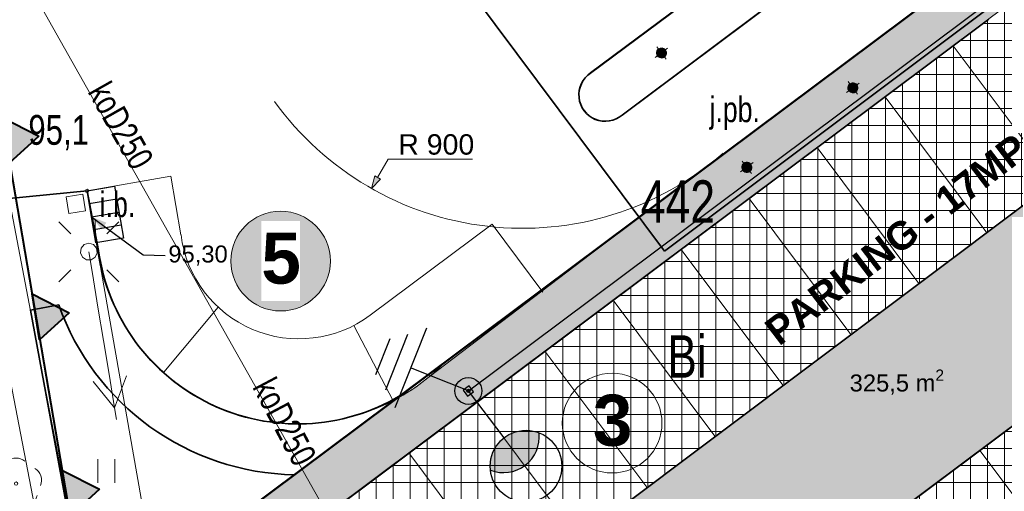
# Model space of a CAD drawing. Header units: metres. Extents: x -320 to 5572509, y -47 to 5960263.
# Tile 31 of 59: x 5572118 to 5572147, y 5960134 to 5960148. Entities that reach past the tile are written whole.
import ezdxf

# ---------------------------------------------------------------- set-up
doc = ezdxf.new("R2010")
doc.units = ezdxf.units.M
doc.header["$MEASUREMENT"] = 0
doc.set_wipeout_variables(frame=1)
doc.linetypes.add('Wipeout_Contour', pattern=[1, 0, -1])
for name, color, linetype in [('210-Oznaczenie_uzytku', 7, 'Continuous'), ('211-Nr_dzialki', 7, 'Continuous'), ('218-Granica_uzytku', 7, 'Continuous'), ('219-Linia_granicy', 7, 'Continuous'), ('922-Drzewo_lisciaste', 7, 'Continuous'), ('_drogi geometria', 7, 'Continuous'), ('inna_budowla_punkt', 7, 'Continuous'), ('jezdnia_plyty_betonowe', 7, 'Continuous'), ('kraweznik', 7, 'Continuous'), ('latarnia_na_slupie_lub_maszcie_', 7, 'Continuous'), ('Nowe_403-Punkt_okreslonej_wysokosci', 7, 'Continuous'), ('Nowe_430-K Słupy', 7, 'Continuous'), ('Nowe_810-G Ogólne', 7, 'Continuous'), ('Nowe_830-G Teksty Etykiety', 7, 'Continuous'), ('Nowe_LINIA ZABUDOWY', 7, 'Continuous'), ('przewod_elektroenergetyczny__li', 7, 'Continuous'), ('przewod_elektroenergetyczny_nis', 7, 'Continuous'), ('przewod_kanalizacyjny__linia_', 7, 'Continuous'), ('przewod_kanalizacyjny__linia_-A', 7, 'Continuous'), ('rzedne_teren', 7, 'Continuous'), ('slup__punkt_', 7, 'Continuous'), ('trawnik', 7, 'Continuous'), ('WOSZCZALSKI_kabel_ośw', 7, 'Continuous'), ('WOSZCZALSKI_słup', 7, 'Continuous'), ('WOSZCZALSKI_uziom', 7, 'Continuous'), ('WOSZCZALSKI_wlz', 7, 'Continuous')]:
    doc.layers.add(name, color=color, linetype=linetype)
doc.styles.add('GENERATED_STYLE_1', font='arial.ttf')
doc.styles.add('GENERATED_STYLE_2', font='arialbd.ttf')
doc.styles.add('GENERATED_STYLE_3', font='arial.ttf')
doc.dimstyles.new('GENERATED_STYLE__4', dxfattribs={"dimtxt": 0.6, "dimasz": 0.36715, "dimexe": 0.18, "dimexo": 0.04, "dimgap": 0.09, "dimtad": 1, "dimtih": 1, "dimtoh": 1, "dimdec": 0, "dimlfac": 100, "dimzin": 0, "dimdsep": 46, "dimtxsty": 'GENERATED_STYLE_3', "dimblk": 'ARROWHEAD_5', "dimblk1": 'ARROWHEAD_5', "dimblk2": 'ARROWHEAD_5', "dimcen": 0.09, "dimclrd": 7, "dimclre": 7, "dimclrt": 7, "dimadec": 1, "dimazin": 0, "dimtfac": 1, "dimtdec": 4, "dimtmove": 0, "dimatfit": 3, "dimfxl": 1, "dimtolj": 1, "dimtzin": 0, "dimarcsym": 0})
doc.dimstyles.new('GENERATED_STYLE__5', dxfattribs={"dimtxt": 0.18, "dimasz": 0.456, "dimexe": 0.18, "dimexo": 0.0625, "dimgap": 0.09, "dimtad": 0, "dimtih": 1, "dimtoh": 1, "dimdec": 4, "dimzin": 0, "dimdsep": 46, "dimcen": 0.09, "dimadec": 0, "dimazin": 0, "dimtfac": 1, "dimtdec": 4, "dimtmove": 0, "dimatfit": 3, "dimldrblk": 'ARROWHEAD_5', "dimfxl": 1, "dimtolj": 1, "dimtzin": 0, "dimarcsym": 0})
pattern_1 = [(0, (5572434.6074, 5960128.98037), (0, 0.5), []), (90, (5572434.6074, 5960128.98037), (-0.5, 0), [])]

# ---------------------------------------------------------------- blocks, each defined once
blk = doc.blocks.new('Wypełnienie_3', base_point=(5572434.607, 5960129.98))
at = {"layer": 'Nowe_810-G Ogólne', "linetype": 'Continuous', "lineweight": 18, "true_color": 0xaaaaaa}
h = blk.add_hatch(dxfattribs=at)
h.set_pattern_fill('HLNHER', color=253, style=0, pattern_type=2)
h.set_pattern_definition([(0, (5572149.7395, 5960118.78482), (0.4, 0.4), [1.2, -0.4]), (90, (5572150.1395, 5960118.78482), (0.4, 0.4), [1.2, -0.4])])
h.paths.add_polyline_path([(5572119.97, 5960117.89), (5572120.79, 5960116.24), (5572121.5, 5960115.44), (5572122.21, 5960114.9), (5572122.744, 5960114.747), (5572123.317, 5960114.61), (5572125.049, 5960114.484), (5572125.85, 5960114.536), (5572130.069, 5960115.384), (5572138.896, 5960117.224), (5572138.292, 5960120.162), (5572155.913, 5960123.836), (5572156.128, 5960122.746), (5572156.512, 5960120.804), (5572158.44, 5960121.177, 0.308603), (5572162.603, 5960124.945), (5572162.588, 5960124.941), (5572159.946, 5960134.586, 0.184142), (5572158.882, 5960138.039, 0.30603), (5572153.265, 5960140.081), (5572156.26, 5960136.077), (5572154.662, 5960134.882), (5572153.377, 5960133.921), (5572150.385, 5960137.922), (5572132.367, 5960124.445), (5572135.36, 5960120.444), (5572132.563, 5960118.352), (5572126.584, 5960126.337), (5572160.589, 5960151.83), (5572160.598, 5960151.818), (5572164.203, 5960138.326), (5572167.783, 5960124.929), (5572168.21, 5960124.22), (5572168.9, 5960123.8), (5572169.83, 5960123.57), (5572174.572, 5960124.504), (5572179.02, 5960125.38), (5572179.509, 5960123.378), (5572174.84, 5960122.49), (5572175.83, 5960117.16), (5572172.73, 5960116.07), (5572172.04, 5960115.89), (5572172.14, 5960115.5), (5572169.94, 5960114.91), (5572169.87, 5960115.15), (5572168.91, 5960114.87), (5572168.98, 5960114.64), (5572166.56, 5960113.95), (5572166.5, 5960114.18), (5572165.87, 5960114.02), (5572165.8, 5960114.35), (5572165.93, 5960114.38), (5572165.75, 5960115.18), (5572164.8, 5960114.95), (5572164.9, 5960114.62), (5572162.28, 5960113.85), (5572162.19, 5960114.18), (5572161.68, 5960114.04), (5572161.87, 5960113.34), (5572162, 5960113.37), (5572162.29, 5960112.25), (5572162.17, 5960112.22), (5572162.4, 5960111.41), (5572162.58, 5960111.47), (5572162.91, 5960110.26), (5572162.72, 5960110.2), (5572162.83, 5960109.77), (5572163.48, 5960110.04), (5572164.37, 5960110.27), (5572164.48, 5960109.75), (5572164.653, 5960109.787), (5572165.19, 5960107.36), (5572165.02, 5960107.32), (5572165.16, 5960106.72), (5572165.33, 5960106.75), (5572166.43, 5960101.86), (5572165.96, 5960101.76), (5572166.13, 5960100.99), (5572166.46, 5960101.07), (5572167.15, 5960097.97), (5572166.82, 5960097.9), (5572166.95, 5960097.33), (5572167.648, 5960093.703), (5572162.9, 5960092.8), (5572161.41, 5960092.47), (5572149.154, 5960089.965), (5572149.759, 5960086.924), (5572146.898, 5960086.382), (5572145.75, 5960086.12), (5572145.189, 5960089.209), (5572130.631, 5960086.296), (5572128.388, 5960097.519), (5572154.739, 5960102.778), (5572155.796, 5960097.376, 0.32921), (5572156.91, 5960099.21), (5572155.67, 5960105.421), (5572155.663, 5960105.419), (5572154.052, 5960113.522, 0.326644), (5572152.363, 5960114.76), (5572153.626, 5960108.47), (5572124.891, 5960102.732), (5572123.764, 5960109.015), (5572123.037, 5960107.846), (5572122.57, 5960106.94), (5572122.235, 5960105.804), (5572122.128, 5960104.217), (5572120.82, 5960112.281)])
h.paths.add_polyline_path([(5572160.986, 5960109.404), (5572161.476, 5960109.501), (5572161.772, 5960108.036), (5572163.15, 5960108.307), (5572165.611, 5960095.766), (5572163.741, 5960095.398)], flags=0)
at = {"layer": 'Nowe_810-G Ogólne', "color": 18, "lineweight": 35, "true_color": 0x030303}
for p, q in [((5572126.584, 5960126.337), (5572160.589, 5960151.83)), ((5572150.385, 5960137.922), (5572132.367, 5960124.445))]:
    blk.add_line(p, q, dxfattribs=at)
blk = doc.blocks.new('Wypełnienie_5', base_point=(5572434.607, 5960129.98))
at = {"layer": 'Nowe_810-G Ogólne', "linetype": 'Continuous', "lineweight": 18, "true_color": 0x929292}
h = blk.add_hatch(dxfattribs=at)
h.set_pattern_fill('SIATKA_25X25', color=252, style=0, pattern_type=2)
h.set_pattern_definition(pattern_1)
h.paths.add_polyline_path([(5572160.589, 5960151.83), (5572126.584, 5960126.337), (5572123.571, 5960130.361), (5572140.52, 5960143.029), (5572146.649, 5960147.61), (5572157.603, 5960155.818)])
at = {"layer": 'Nowe_810-G Ogólne', "color": 18, "lineweight": 35, "true_color": 0x030303}
for p, q in [((5572160.589, 5960151.83), (5572126.584, 5960126.337)), ((5572140.52, 5960143.029), (5572146.649, 5960147.61)), ((5572123.571, 5960130.361), (5572140.52, 5960143.029))]:
    blk.add_line(p, q, dxfattribs=at)
blk = doc.blocks.new('Wypełnienie_25', base_point=(5572434.607, 5960129.98))
at = {"layer": 'Nowe_810-G Ogólne', "color": 18, "lineweight": 35, "true_color": 0x030303}
for p, q in [((5572119.265, 5960139.211), (5572118.434, 5960139.053)), ((5572118.434, 5960139.053), (5572120.162, 5960129.699)), ((5572120.162, 5960129.699), (5572126.201, 5960134.21))]:
    blk.add_line(p, q, dxfattribs=at)
blk.add_arc((5572126.338, 5960141.708), 7.5, 199.4496, 268.9578, dxfattribs=at)
blk = doc.blocks.new('Wypełnienie_26', base_point=(5572434.607, 5960129.98))
at = {"layer": 'Nowe_810-G Ogólne', "linetype": 'Continuous', "lineweight": 18, "true_color": 0x929292}
h = blk.add_hatch(dxfattribs=at)
h.set_pattern_fill('SIATKA_25X25', color=252, style=0, pattern_type=2)
h.set_pattern_definition(pattern_1)
h.paths.add_polyline_path([(5572150.383, 5960137.92), (5572132.362, 5960124.448), (5572135.353, 5960120.446), (5572153.374, 5960133.919)])
at = {"layer": 'Nowe_810-G Ogólne', "color": 18, "lineweight": 35, "true_color": 0x030303}
for p, q in [((5572150.383, 5960137.92), (5572132.362, 5960124.448)), ((5572153.374, 5960133.919), (5572150.383, 5960137.92)), ((5572135.353, 5960120.446), (5572153.374, 5960133.919)), ((5572132.362, 5960124.448), (5572135.353, 5960120.446))]:
    blk.add_line(p, q, dxfattribs=at)
blk = doc.blocks.new('OBOP02_01')
at = {"layer": '922-Drzewo_lisciaste', "color": 7, "lineweight": 13}
blk.add_circle((0, 0), 0.05, dxfattribs=at)
for centre, radius, start, end in [((0, 0.35), 0.4, 50.114, 129.886), ((-0.35, 0.1), 0.4, 119.8482, 203.5195), ((0.35, 0.1), 0.4, 336.8845, 60.1518), ((-0.2, -0.3), 0.4, 187.477, 278.4788), ((0.2, -0.275), 0.425, 262.6459, 349.6289)]:
    blk.add_arc(centre, radius, start, end, dxfattribs=at)
blk = doc.blocks.new('SM011')
at = {"layer": 'latarnia_na_slupie_lub_maszcie_', "color": 7, "lineweight": 13}
for p, q in [((-0.53, 0.531), (-0.883, 0.884)), ((0.531, 0.531), (0.884, 0.884)), ((-0.53, -0.53), (-0.883, -0.883)), ((0.531, -0.53), (0.884, -0.883))]:
    blk.add_line(p, q, dxfattribs=at)
blk = doc.blocks.new('SM04')
at = {"layer": 'slup__punkt_', "color": 7, "lineweight": 13}
for p, q in [((-0.2475, -0.0356), (-0.2274, 0.1039)), ((-0.2274, 0.1039), (-0.1352, 0.2103)), ((-0.1352, 0.2103), (0, 0.25)), ((0, 0.25), (0.1352, 0.2103)), ((0.1352, 0.2103), (0.2274, 0.1039)), ((0.2274, 0.1039), (0.2475, -0.0356)), ((-0.1889, -0.1637), (-0.2475, -0.0356)), ((-0.0704, -0.2399), (-0.1889, -0.1637)), ((0.0704, -0.2399), (-0.0704, -0.2399)), ((0.1889, -0.1637), (0.0704, -0.2399)), ((0.2475, -0.0356), (0.1889, -0.1637))]:
    blk.add_line(p, q, dxfattribs=at)
blk = doc.blocks.new('PE04')
at = {"layer": 'przewod_elektroenergetyczny_nis', "color": 7, "lineweight": 13}
for p, q in [((4.65, 0), (3.784, 0.5)), ((0.65, 0), (0, 0)), ((0.65, 0), (1.65, 0)), ((1.65, 0), (2.65, 0)), ((2.65, 0), (3.65, 0)), ((3.65, 0), (4.65, 0)), ((4.65, 0), (3.784, -0.5)), ((4.65, 0), (5, 0))]:
    blk.add_line(p, q, dxfattribs=at)
blk = doc.blocks.new('PTTU04_01')
at = {"layer": 'trawnik', "color": 7, "lineweight": 13}
for p, q in [((-0.25, -0.35), (-0.25, 0.35)), ((0.25, -0.35), (0.25, 0.35))]:
    blk.add_line(p, q, dxfattribs=at)
blk = doc.blocks.new('BUIB12_01')
at = {"layer": 'inna_budowla_punkt', "color": 7, "lineweight": 13}
for p, q in [((-0.25, -0.25), (-0.25, 0.25)), ((-0.25, 0.25), (0.25, 0.25)), ((0.25, 0.25), (0.25, -0.25)), ((0.25, -0.25), (-0.25, -0.25))]:
    blk.add_line(p, q, dxfattribs=at)
blk = doc.blocks.new('RTPW02')
at = {"layer": 'rzedne_teren', "color": 7, "lineweight": 13}
blk.add_circle((0, 0), 0.05, dxfattribs=at)
blk = doc.blocks.new('*D189', base_point=(5572434.607, 5960128.98))
at = {"layer": 'Nowe_403-Punkt_okreslonej_wysokosci', "linetype": 'Continuous', "lineweight": 13, "transparency": 16777216}
blk.add_hatch(color=7, dxfattribs=at).paths.add_polyline_path([(5572128.47, 5960142.633), (5572128.741, 5960142.908), (5572128.567, 5960143.007)])
at = {"layer": 'Nowe_403-Punkt_okreslonej_wysokosci', "color": 7, "lineweight": 13, "transparency": 16777216}
for p, q in [((5572133.014, 5960150.459), (5572132.814, 5960150.459)), ((5572132.914, 5960150.559), (5572132.914, 5960150.359)), ((5572128.654, 5960142.957), (5572128.961, 5960143.498)), ((5572128.961, 5960143.498), (5572131.45, 5960143.498)), ((5572128.47, 5960142.633), (5572128.567, 5960143.007)), ((5572128.47, 5960142.633), (5572128.741, 5960142.908)), ((5572128.567, 5960143.007), (5572128.741, 5960142.908))]:
    blk.add_line(p, q, dxfattribs=at)
at = {"layer": 'Nowe_403-Punkt_okreslonej_wysokosci', "color": 7, "lineweight": 5, "transparency": 16777216, "insert": (5572129.261, 5960143.618), "char_height": 0.6, "attachment_point": 7, "style": 'GENERATED_STYLE_3'}
blk.add_mtext('\\A1;{\\pql;\\fArial|b0|i0|c0|p38;R 900}', dxfattribs=at)
blk = doc.blocks.new('ARROWHEAD_5')
at = {"linetype": 'Continuous', "lineweight": 0}
blk.add_hatch(color=0, dxfattribs=at).paths.add_polyline_path([(-1, 0.2679), (0, 0), (-1, -0.2679)])
at = {"color": 0, "linetype": 'Continuous', "lineweight": 0}
blk.add_line((0, 0), (-1, 0), dxfattribs=at)
blk = doc.blocks.new('Wypełnienie_92', base_point=(5572434.607, 5960129.98))
at = {"layer": 'WOSZCZALSKI_kabel_ośw', "linetype": 'Continuous', "lineweight": 30}
blk.add_hatch(color=240, dxfattribs=at).paths.add_polyline_path([(5572131.972, 5960134.345, 0.564462), (5572133.406, 5960135.444, 0.564462)])
blk = doc.blocks.new('Wypełnienie_93', base_point=(5572434.607, 5960129.98))
at = {"layer": 'WOSZCZALSKI_słup', "linetype": 'Continuous', "lineweight": 30}
blk.add_hatch(color=240, dxfattribs=at).paths.add_polyline_path([(5572131.283, 5960136.648, 1), (5572131.364, 5960136.706, 1)])
blk = doc.blocks.new('Wypełnienie_122', base_point=(5572434.607, 5960129.98))
at = {"layer": 'Nowe_810-G Ogólne', "color": 18, "lineweight": 35, "true_color": 0x030303}
for p, q in [((5572126.682, 5960154.725), (5572136.83, 5960162.14)), ((5572136.83, 5960162.14), (5572147.065, 5960148.271)), ((5572137.102, 5960140.788), (5572126.682, 5960154.725)), ((5572147.065, 5960148.271), (5572137.102, 5960140.788))]:
    blk.add_line(p, q, dxfattribs=at)
blk = doc.blocks.new('Wypełnienie_124', base_point=(5572434.607, 5960129.98))
at = {"layer": 'Nowe_810-G Ogólne', "color": 18, "lineweight": 35, "true_color": 0x030303}
for p, q in [((5572134.924, 5960146.026), (5572144.33, 5960153.056)), ((5572145.217, 5960151.797), (5572135.849, 5960144.788))]:
    blk.add_line(p, q, dxfattribs=at)
for centre, radius, start, end in [((5572144.815, 5960152.456), 0.772, 301.3983, 128.9311), ((5572135.352, 5960145.381), 0.774, 123.5857, 309.9653)]:
    blk.add_arc(centre, radius, start, end, dxfattribs=at)
blk = doc.blocks.new('Wypełnienie_142', base_point=(5572434.607, 5960129.98))
at = {"layer": 'Nowe_810-G Ogólne', "color": 18, "lineweight": 35, "true_color": 0x030303}
for p, q in [((5572144.33, 5960153.059), (5572134.924, 5960146.029)), ((5572135.849, 5960144.791), (5572145.217, 5960151.8)), ((5572129.315, 5960136.539), (5572145.992, 5960148.995)), ((5572117.81, 5960142.333), (5572120.1, 5960142.563)), ((5572120.1, 5960142.563), (5572120.44, 5960140.802))]:
    blk.add_line(p, q, dxfattribs=at)
for centre, radius, start, end in [((5572135.352, 5960145.384), 0.774, 123.5857, 309.9653), ((5572126.291, 5960141.614), 5.908, 187.9073, 300.7893)]:
    blk.add_arc(centre, radius, start, end, dxfattribs=at)
blk = doc.blocks.new('Wypełnienie_143', base_point=(5572434.607, 5960129.98))
at = {"layer": 'Nowe_810-G Ogólne', "linetype": 'Continuous', "lineweight": 0, "true_color": 0x5b5b5b}
h = blk.add_hatch(color=251, dxfattribs=at)
h.paths.add_polyline_path([(5572118.126, 5960128.181), (5572119.97, 5960117.893), (5572120.711, 5960116.412), (5572121.5, 5960115.443), (5572122.371, 5960114.84), (5572123.316, 5960114.613), (5572124.147, 5960114.539), (5572124.98, 5960114.483), (5572125.85, 5960114.539), (5572130.065, 5960115.386), (5572138.895, 5960117.227), (5572138.291, 5960120.165), (5572155.912, 5960123.839), (5572156.511, 5960120.807), (5572158.333, 5960121.167, 0.318488), (5572162.603, 5960124.948), (5572157.783, 5960123.619), (5572155.125, 5960133.261), (5572159.945, 5960134.589, 0.184142), (5572158.881, 5960138.042), (5572132.562, 5960118.355), (5572123.565, 5960130.372), (5572155.78, 5960154.455), (5572159.267, 5960157.045), (5572160.598, 5960151.821), (5572163.212, 5960141.969), (5572163.321, 5960141.619), (5572163.485, 5960141.016), (5572167.782, 5960124.932), (5572168.21, 5960124.223), (5572168.9, 5960123.803), (5572169.694, 5960123.607), (5572160.503, 5960158.308), (5572160.166, 5960159.581), (5572136.352, 5960141.794), (5572136.354, 5960141.791), (5572129.926, 5960136.903, -0.040759), (5572129.106, 5960136.383), (5572126.201, 5960134.213), (5572120.162, 5960129.702)])
h.paths.add_polyline_path([(5572122.27, 5960117.41), (5572120.448, 5960128.043), (5572122.367, 5960129.477), (5572131.139, 5960117.74), (5572123.97, 5960116.303)], flags=0)
h.paths.add_polyline_path([(5572155.752, 5960125.328), (5572140.034, 5960122.087), (5572153.795, 5960132.377)], flags=0)
at = {"layer": 'Nowe_810-G Ogólne', "color": 7, "lineweight": 13}
for p, q in [((5572160.166, 5960159.581), (5572136.352, 5960141.794)), ((5572123.565, 5960130.372), (5572155.78, 5960154.455)), ((5572136.354, 5960141.791), (5572129.926, 5960136.903)), ((5572136.352, 5960141.794), (5572136.354, 5960141.791)), ((5572129.106, 5960136.383), (5572126.201, 5960134.213)), ((5572126.201, 5960134.213), (5572120.162, 5960129.702))]:
    blk.add_line(p, q, dxfattribs=at)
blk.add_arc((5572126.329, 5960141.664), 5.967, 297.7353, 307.0713, dxfattribs=at)
at = {"layer": 'Nowe_810-G Ogólne', "color": 7, "lineweight": 5, "insert": (5572142.548, 5960136.514), "char_height": 0.5, "attachment_point": 7, "style": 'GENERATED_STYLE_1'}
blk.add_mtext('\\A1;{\\pql;\\fArial|b0|i0|c238|p38;325,5 m\\fArial|b0|i0|c238|p38;\\A1{\\H.66x;\\S2^  ;}}', dxfattribs=at)
blk = doc.blocks.new('Wypełnienie_144', base_point=(5572434.607, 5960129.98))
at = {"layer": 'Nowe_810-G Ogólne', "linetype": 'Continuous', "lineweight": 0, "true_color": 0xffffff}
blk.add_hatch(color=7, dxfattribs=at).paths.add_polyline_path([(5572124.669, 5960141.433, 0.556686), (5572125.461, 5960139.068, 0.631227), (5572127.119, 5960141.134, 0.546003)])
blk = doc.blocks.new('Wypełnienie_145', base_point=(5572434.607, 5960129.98))
at = {"layer": 'Nowe_810-G Ogólne', "linetype": 'Continuous', "lineweight": 0, "true_color": 0xffffff}
blk.add_hatch(color=7, dxfattribs=at).paths.add_polyline_path([(5572124.669, 5960141.433, 0.556686), (5572125.461, 5960139.068, 0.631227), (5572127.119, 5960141.134, 0.546003)])
blk = doc.blocks.new('Wypełnienie_176', base_point=(5572434.607, 5960129.98))
at = {"layer": 'Nowe_LINIA ZABUDOWY', "linetype": 'Continuous', "lineweight": 40}
blk.add_hatch(color=250, dxfattribs=at).paths.add_polyline_path([(5572117.595, 5960144.725), (5572118.681, 5960144.167), (5572117.808, 5960143.372)])
at = {"layer": 'Nowe_LINIA ZABUDOWY', "color": 250, "lineweight": 40}
for p, q in [((5572117.808, 5960143.372), (5572117.595, 5960144.725)), ((5572117.595, 5960144.725), (5572118.681, 5960144.167)), ((5572118.681, 5960144.167), (5572117.808, 5960143.372))]:
    blk.add_line(p, q, dxfattribs=at)
blk = doc.blocks.new('Wypełnienie_177', base_point=(5572434.607, 5960129.98))
at = {"layer": 'Nowe_LINIA ZABUDOWY', "linetype": 'Continuous', "lineweight": 40}
blk.add_hatch(color=250, dxfattribs=at).paths.add_polyline_path([(5572118.487, 5960139.533), (5572119.573, 5960138.975), (5572118.7, 5960138.18)])
at = {"layer": 'Nowe_LINIA ZABUDOWY', "color": 250, "lineweight": 40}
for p, q in [((5572118.7, 5960138.18), (5572118.487, 5960139.533)), ((5572118.487, 5960139.533), (5572119.573, 5960138.975)), ((5572119.573, 5960138.975), (5572118.7, 5960138.18))]:
    blk.add_line(p, q, dxfattribs=at)
blk = doc.blocks.new('Wypełnienie_178', base_point=(5572434.607, 5960129.98))
at = {"layer": 'Nowe_LINIA ZABUDOWY', "linetype": 'Continuous', "lineweight": 40}
blk.add_hatch(color=250, dxfattribs=at).paths.add_polyline_path([(5572119.38, 5960134.34), (5572120.466, 5960133.782), (5572119.593, 5960132.987)])
at = {"layer": 'Nowe_LINIA ZABUDOWY', "color": 250, "lineweight": 40}
for p, q in [((5572119.593, 5960132.987), (5572119.38, 5960134.34)), ((5572119.38, 5960134.34), (5572120.466, 5960133.782)), ((5572120.466, 5960133.782), (5572119.593, 5960132.987))]:
    blk.add_line(p, q, dxfattribs=at)
blk = doc.blocks.new('Słup_7', base_point=(5572137.007, 5960146.618))
at = {"layer": 'Nowe_430-K Słupy', "linetype": 'Continuous', "lineweight": 0, "true_color": 0x000000}
blk.add_hatch(color=18, dxfattribs=at).paths.add_polyline_path([(5572137.096, 5960146.498, 1), (5572136.917, 5960146.738, 1)])
at = {"layer": 'Nowe_430-K Słupy', "color": 7, "lineweight": 13}
for p, q in [((5572136.942, 5960146.57), (5572136.822, 5960146.48)), ((5572136.959, 5960146.682), (5572136.869, 5960146.802)), ((5572137.054, 5960146.554), (5572137.144, 5960146.433)), ((5572137.071, 5960146.666), (5572137.191, 5960146.755))]:
    blk.add_line(p, q, dxfattribs=at)
at = {"layer": 'Nowe_430-K Słupy', "color": 7, "lineweight": 13, "flags": 128}
blk.add_lwpolyline([(5572137.096, 5960146.498, 1), (5572136.917, 5960146.738, 1)], format="xyb", close=True, dxfattribs=at)
at = {"layer": 'Nowe_430-K Słupy', "color": 7, "lineweight": 13}
blk.add_point((5572137.007, 5960146.618), dxfattribs=at)
blk = doc.blocks.new('Słup_10', base_point=(5572139.521, 5960143.254))
at = {"layer": 'Nowe_430-K Słupy', "linetype": 'Continuous', "lineweight": 0, "true_color": 0x000000}
blk.add_hatch(color=18, dxfattribs=at).paths.add_polyline_path([(5572139.611, 5960143.133, 1), (5572139.431, 5960143.374, 1)])
at = {"layer": 'Nowe_430-K Słupy', "color": 7, "lineweight": 13}
for p, q in [((5572139.473, 5960143.318), (5572139.383, 5960143.438)), ((5572139.585, 5960143.301), (5572139.705, 5960143.391)), ((5572139.457, 5960143.206), (5572139.337, 5960143.116)), ((5572139.569, 5960143.189), (5572139.659, 5960143.069))]:
    blk.add_line(p, q, dxfattribs=at)
at = {"layer": 'Nowe_430-K Słupy', "color": 7, "lineweight": 13, "flags": 128}
blk.add_lwpolyline([(5572139.611, 5960143.133, 1), (5572139.431, 5960143.374, 1)], format="xyb", close=True, dxfattribs=at)
at = {"layer": 'Nowe_430-K Słupy', "color": 7, "lineweight": 13}
blk.add_point((5572139.521, 5960143.254), dxfattribs=at)
blk = doc.blocks.new('Słup_12', base_point=(5572142.644, 5960145.59))
at = {"layer": 'Nowe_430-K Słupy', "linetype": 'Continuous', "lineweight": 0, "true_color": 0x000000}
blk.add_hatch(color=18, dxfattribs=at).paths.add_polyline_path([(5572142.734, 5960145.47, 1), (5572142.554, 5960145.71, 1)])
at = {"layer": 'Nowe_430-K Słupy', "color": 7, "lineweight": 13}
for p, q in [((5572142.596, 5960145.654), (5572142.506, 5960145.774)), ((5572142.708, 5960145.638), (5572142.828, 5960145.728)), ((5572142.58, 5960145.542), (5572142.459, 5960145.452)), ((5572142.692, 5960145.526), (5572142.781, 5960145.406))]:
    blk.add_line(p, q, dxfattribs=at)
at = {"layer": 'Nowe_430-K Słupy', "color": 7, "lineweight": 13, "flags": 128}
blk.add_lwpolyline([(5572142.734, 5960145.47, 1), (5572142.554, 5960145.71, 1)], format="xyb", close=True, dxfattribs=at)
at = {"layer": 'Nowe_430-K Słupy', "color": 7, "lineweight": 13}
blk.add_point((5572142.644, 5960145.59), dxfattribs=at)

msp = doc.modelspace()

# ---------------------------------------------------------------- linework, layer by layer
at = {"layer": '218-Granica_uzytku', "color": 3, "lineweight": 18, "flags": 128}
for points in [[(5572115.81, 5960155.11), (5572122.27, 5960117.41)], [(5572122.27, 5960117.41), (5572115.81, 5960155.11)]]:
    msp.add_lwpolyline(points, dxfattribs=at)
at = {"layer": '219-Linia_granicy', "color": 178, "lineweight": 18, "flags": 128}
msp.add_lwpolyline([(5572122.27, 5960117.41), (5572115.81, 5960155.11)], dxfattribs=at)
at = {"layer": '_drogi geometria', "color": 134, "lineweight": 30}
for p, q in [((5572120.164, 5960142.187), (5572120.972, 5960142.326)), ((5572120.231, 5960141.797), (5572121.039, 5960141.935)), ((5572120.295, 5960141.421), (5572121.104, 5960141.56))]:
    msp.add_line(p, q, dxfattribs=at)
at = {"layer": '_drogi geometria', "color": 134, "lineweight": 30, "flags": 128}
msp.add_lwpolyline([(5572120.362, 5960141.033), (5572120.1, 5960142.56), (5572120.908, 5960142.699), (5572121.17, 5960141.172)], close=True, dxfattribs=at)
at = {"layer": 'kraweznik', "color": 7, "lineweight": 13, "flags": 128}
msp.add_lwpolyline([(5572148.38, 5960123.47), (5572124.32, 5960118.54), (5572120.1, 5960142.56), (5572117.81, 5960142.33)], dxfattribs=at)
at = {"layer": 'Nowe_810-G Ogólne', "color": 6, "lineweight": 50}
msp.add_line((5572112.905, 5960124.279), (5572170.053, 5960166.963), dxfattribs=at)
at = {"layer": 'Nowe_810-G Ogólne', "color": 250, "lineweight": 40}
msp.add_line((5572115.81, 5960155.11), (5572122.27, 5960117.41), dxfattribs=at)
at = {"layer": 'Nowe_810-G Ogólne', "color": 250, "lineweight": 18, "true_color": 0x1f1f1f}
for p, q in [((5572148.587, 5960142.833), (5572145.593, 5960146.832)), ((5572146.59, 5960141.329), (5572143.595, 5960145.328)), ((5572144.587, 5960139.833), (5572141.592, 5960143.832)), ((5572120.1, 5960142.56), (5572122.562, 5960142.993)), ((5572122.562, 5960142.993), (5572122.865, 5960141.267)), ((5572142.584, 5960138.337), (5572139.589, 5960142.336)), ((5572132.021, 5960141.584), (5572128.431, 5960138.904)), ((5572133.517, 5960139.58), (5572132.021, 5960141.584)), ((5572140.581, 5960136.841), (5572137.586, 5960140.841)), ((5572138.578, 5960135.345), (5572135.583, 5960139.345)), ((5572122.355, 5960137.223), (5572123.962, 5960139.138)), ((5572129.112, 5960136.389), (5572127.956, 5960138.605)), ((5572136.575, 5960133.849), (5572133.58, 5960137.849)), ((5572134.572, 5960132.354), (5572131.577, 5960136.353)), ((5572132.569, 5960130.858), (5572129.574, 5960134.857)), ((5572149.371, 5960130.929), (5572146.377, 5960134.928)), ((5572126.201, 5960134.21), (5572120.162, 5960129.699))]:
    msp.add_line(p, q, dxfattribs=at)
at = {"layer": 'Nowe_810-G Ogólne', "color": 7, "lineweight": 13}
for centre in [(5572125.798, 5960140.496), (5572135.557, 5960135.729)]:
    msp.add_circle(centre, 1.467, dxfattribs=at)
at = {"layer": 'Nowe_810-G Ogólne', "color": 250, "lineweight": 18, "true_color": 0x1f1f1f}
for centre, radius, start, end in [((5572132.914, 5960150.459), 9, 215.8028, 311.0407), ((5572126.338, 5960141.708), 6, 180, 315.7468), ((5572126.338, 5960141.708), 3.5, 187.2458, 306.7413)]:
    msp.add_arc(centre, radius, start, end, dxfattribs=at)
at = {"layer": 'przewod_elektroenergetyczny__li', "color": 1, "lineweight": 18, "flags": 128}
msp.add_lwpolyline([(5572100.94, 5960178.88), (5572109.17, 5960180.85), (5572112.43, 5960175.76), (5572116.04, 5960174.93), (5572119.42, 5960176.98), (5572125.97, 5960168.82), (5572118.19, 5960162.43), (5572115.87, 5960159.72), (5572114.82, 5960152.61), (5572118.65, 5960132.79), (5572124.28, 5960103.27), (5572127.13, 5960087.71), (5572129.17, 5960076.91), (5572131.17, 5960066.73), (5572133.61, 5960054.57), (5572134.061, 5960052.256)], dxfattribs=at)
at = {"layer": 'przewod_kanalizacyjny__linia_', "color": 34, "lineweight": 18, "flags": 128}
msp.add_lwpolyline([(5572110.48, 5960164.95), (5572113.91, 5960156.53), (5572127.02, 5960133.33), (5572131.07, 5960126.67)], dxfattribs=at)
at = {"layer": 'trawnik', "color": 7, "lineweight": 13, "flags": 128}
for points in [[(5572120.1, 5960142.56), (5572117.81, 5960142.33)], [(5572124.32, 5960118.54), (5572120.1, 5960142.56)], [(5572117.81, 5960142.33), (5572119.81, 5960131.83)]]:
    msp.add_lwpolyline(points, dxfattribs=at)
at = {"layer": 'WOSZCZALSKI_kabel_ośw', "color": 240, "lineweight": 30}
msp.add_line((5572132.379, 5960135.299), (5572131.324, 5960136.677), dxfattribs=at)
msp.add_circle((5572133.021, 5960134.462), 1.055, dxfattribs=at)
msp.add_arc((5572132.358, 5960135.327), 1.055, 248.5707, 6.3431, dxfattribs=at)
at = {"layer": 'WOSZCZALSKI_słup', "color": 240, "lineweight": 30, "flags": 128}
msp.add_lwpolyline([(5572131.348, 5960136.829), (5572131.172, 5960136.702), (5572131.299, 5960136.525), (5572131.476, 5960136.652)], close=True, dxfattribs=at)
at = {"layer": 'WOSZCZALSKI_słup', "color": 240, "lineweight": 30}
for radius in [0.396, 0.0495]:
    msp.add_circle((5572131.324, 5960136.677), radius, dxfattribs=at)
at = {"layer": 'WOSZCZALSKI_uziom', "color": 240, "lineweight": 30}
for p, q in [((5572130.087, 5960138.524), (5572129.157, 5960136.182)), ((5572129.012, 5960138.209), (5572128.591, 5960137.149)), ((5572129.537, 5960138.336), (5572128.886, 5960136.696)), ((5572131.324, 5960136.677), (5572129.622, 5960137.353))]:
    msp.add_line(p, q, dxfattribs=at)
at = {"layer": 'WOSZCZALSKI_wlz', "color": 240, "lineweight": 30}
msp.add_line((5572131.324, 5960136.677), (5572149.351, 5960150.147), dxfattribs=at)

# ---------------------------------------------------------------- block references
at = {"layer": '922-Drzewo_lisciaste', "color": 7, "lineweight": 13, "rotation": 0.0008399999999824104}
msp.add_blockref('OBOP02_01', (5572118.01, 5960133.95), dxfattribs=at)
at = {"layer": 'inna_budowla_punkt', "color": 7, "lineweight": 13, "rotation": 188.6168599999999}
msp.add_blockref('BUIB12_01', (5572119.77, 5960142.18), dxfattribs=at)
at = {"layer": 'latarnia_na_slupie_lub_maszcie_', "color": 7, "lineweight": 13, "rotation": 0.0008399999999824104}
msp.add_blockref('SM011', (5572120.15, 5960140.77), dxfattribs=at)
at = {"layer": 'Nowe_430-K Słupy', "color": 7, "lineweight": 13}
for name, p in [('Słup_7', (5572137.007, 5960146.618)), ('Słup_12', (5572142.644, 5960145.59)), ('Słup_10', (5572139.521, 5960143.254))]:
    msp.add_blockref(name, p, dxfattribs=at)
at = {"layer": 'Nowe_810-G Ogólne', "color": 251, "lineweight": 18, "true_color": 0x6d6d6d}
for name in ['Wypełnienie_142', 'Wypełnienie_124']:
    msp.add_blockref(name, (5572434.607, 5960129.98), dxfattribs=at)
at = {"layer": 'Nowe_810-G Ogólne', "color": 253, "lineweight": 18, "true_color": 0xb6b6b6}
for name in ['Wypełnienie_122', 'Wypełnienie_143']:
    msp.add_blockref(name, (5572434.607, 5960129.98), dxfattribs=at)
at = {"layer": 'Nowe_810-G Ogólne', "color": 252, "lineweight": 18, "true_color": 0x929292}
for name in ['Wypełnienie_5', 'Wypełnienie_26']:
    msp.add_blockref(name, (5572434.607, 5960129.98), dxfattribs=at)
at = {"layer": 'Nowe_810-G Ogólne', "color": 253, "lineweight": 18, "true_color": 0xaaaaaa}
msp.add_blockref('Wypełnienie_3', (5572434.607, 5960129.98), dxfattribs=at)
at = {"layer": 'Nowe_810-G Ogólne', "color": 255, "lineweight": 18}
for name in ['Wypełnienie_144', 'Wypełnienie_145']:
    msp.add_blockref(name, (5572434.607, 5960129.98), dxfattribs=at)
at = {"layer": 'Nowe_810-G Ogólne', "color": 62, "lineweight": 18, "true_color": 0x8edf20}
msp.add_blockref('Wypełnienie_25', (5572434.607, 5960129.98), dxfattribs=at)
at = {"layer": 'Nowe_LINIA ZABUDOWY', "color": 250, "lineweight": 40}
for name in ['Wypełnienie_176', 'Wypełnienie_177', 'Wypełnienie_178']:
    msp.add_blockref(name, (5572434.607, 5960129.98), dxfattribs=at)
at = {"layer": 'przewod_elektroenergetyczny_nis', "color": 1, "lineweight": 18, "rotation": 279.41433}
msp.add_blockref('PE04', (5572120.15, 5960140.77), dxfattribs=at)
at = {"layer": 'rzedne_teren', "color": 7, "lineweight": 13}
msp.add_blockref('RTPW02', (5572120.1, 5960142.56), dxfattribs=at)
at = {"layer": 'slup__punkt_', "color": 7, "lineweight": 13}
msp.add_blockref('SM04', (5572120.15, 5960140.77), dxfattribs=at)
at = {"layer": 'trawnik', "color": 7, "lineweight": 13}
msp.add_blockref('PTTU04_01', (5572120.67, 5960134.32), dxfattribs=at)
at = {"layer": 'WOSZCZALSKI_kabel_ośw', "color": 240, "lineweight": 30}
msp.add_blockref('Wypełnienie_92', (5572434.607, 5960129.98), dxfattribs=at)
at = {"layer": 'WOSZCZALSKI_słup', "color": 240, "lineweight": 30}
msp.add_blockref('Wypełnienie_93', (5572434.607, 5960129.98), dxfattribs=at)

# ---------------------------------------------------------------- texts
at = {"layer": '210-Oznaczenie_uzytku', "color": 3, "lineweight": 18, "insert": (5572137.177, 5960137.064), "char_height": 1.25, "attachment_point": 7, "style": 'GENERATED_STYLE_1'}
msp.add_mtext('\\A1;{\\W0.750000x;\\pql;\\fArial|b0|i0|c238|p38;Bi}', dxfattribs=at)
at = {"layer": '211-Nr_dzialki', "color": 178, "lineweight": 18, "insert": (5572136.4, 5960142.871), "char_height": 1.25, "attachment_point": 1, "style": 'GENERATED_STYLE_1'}
msp.add_mtext('\\A1;{\\W0.750000x;\\pql;\\fArial|b0|i0|c238|p38;442}', dxfattribs=at)
at = {"layer": '_drogi geometria', "color": 7, "lineweight": 13, "insert": (5572122.493, 5960140.659), "char_height": 0.5, "attachment_point": 4, "rotation": 359.9302, "style": 'GENERATED_STYLE_1'}
msp.add_mtext('\\A1;{\\pql;\\fArial|b0|i0|c238|p38;95,30}', dxfattribs=at)
at = {"layer": 'inna_budowla_punkt', "color": 7, "lineweight": 13, "insert": (5572120.472, 5960141.781), "char_height": 0.75, "attachment_point": 7, "style": 'GENERATED_STYLE_1'}
msp.add_mtext('\\A1;{\\W0.750000x;\\pql;\\fArial|b0|i0|c238|p38;i.b.}', dxfattribs=at)
at = {"layer": 'jezdnia_plyty_betonowe', "color": 7, "lineweight": 13, "insert": (5572138.422, 5960144.356), "char_height": 0.75, "attachment_point": 7, "style": 'GENERATED_STYLE_1'}
msp.add_mtext('\\A1;{\\W0.750000x;\\pql;\\fArial|b0|i0|c238|p38;j.pb.}', dxfattribs=at)
at = {"layer": 'Nowe_830-G Teksty Etykiety', "color": 7, "lineweight": 13, "insert": (5572139.972, 5960138.631), "char_height": 0.82207, "attachment_point": 1, "rotation": 37.4233, "style": 'GENERATED_STYLE_2'}
msp.add_mtext('\\A1;{\\pql;\\fArial|b1|i0|c0|p38;PARKING - 17MP}', dxfattribs=at)
at = {"layer": 'Nowe_830-G Teksty Etykiety', "color": 7, "lineweight": 13, "insert": (5572134.988, 5960136.565), "char_height": 1.5, "attachment_point": 1, "style": 'GENERATED_STYLE_2'}
msp.add_mtext('\\A1;{\\pql;\\fArial|b1|i0|c0|p38;3}', dxfattribs=at)
at = {"layer": 'przewod_kanalizacyjny__linia_-A', "color": 34, "lineweight": 18, "char_height": 0.75, "attachment_point": 4, "style": 'GENERATED_STYLE_1'}
for insert, rotation in [((5572120.426, 5960145.657), 299.47), ((5572125.279, 5960136.963), 297.852)]:
    msp.add_mtext('\\A1;{\\W0.750000x;\\pql;\\fArial|b0|i0|c238|p38;koD250}', dxfattribs=dict(at, insert=insert, rotation=rotation))
at = {"layer": 'rzedne_teren', "color": 7, "lineweight": 13, "insert": (5572118.372, 5960144.792), "char_height": 0.875, "attachment_point": 1, "style": 'GENERATED_STYLE_1'}
msp.add_mtext('\\A1;{\\W0.750000x;\\pql;\\fArial|b0|i0|c238|p38;95,1}', dxfattribs=at)

# ---------------------------------------------------------------- dimensions: what is measured, and where the dimension line sits
at = {"layer": 'Nowe_403-Punkt_okreslonej_wysokosci', "color": 7, "lineweight": 13}
dim = msp.add_radius_dim(center=(5572132.914, 5960150.459), mpoint=(5572128.47, 5960142.633), dimstyle='GENERATED_STYLE__4', dxfattribs=at)
dim.commit()
dim.dimension.update_dxf_attribs({"geometry": '*D189', "text_midpoint": (5572130.317, 5960143.918), "dimtype": 164})

# ---------------------------------------------------------------- leaders
at = {"layer": '_drogi geometria', "color": 7, "lineweight": 13, "annotation_type": 0, "has_hookline": 1, "hookline_direction": 0, "text_width": 1.686, "horizontal_direction": (0.999999, -0.001218, 0)}
msp.add_leader([(5572120.231, 5960141.797), (5572121.753, 5960140.68), (5572122.403, 5960140.659)], dimstyle='GENERATED_STYLE__5', dxfattribs=at)

# ---------------------------------------------------------------- next in the draw order: wipeouts: each hides what was drawn before it
at = {"color": 7, "linetype": 'Wipeout_Contour', "lineweight": 13, "ltscale": 32636632.33644711}
msp.add_wipeout([(5572125.229, 5960141.675), (5572126.367, 5960141.675), (5572126.367, 5960139.317), (5572125.229, 5960139.317)], dxfattribs=at).dxf.layer = 'Nowe_830-G Teksty Etykiety'

# ---------------------------------------------------------------- next in the draw order: texts
at = {"layer": 'Nowe_830-G Teksty Etykiety', "color": 7, "lineweight": 13, "insert": (5572125.229, 5960141.332), "char_height": 1.5, "attachment_point": 1, "style": 'GENERATED_STYLE_2'}
msp.add_mtext('\\A1;{\\pql;\\fArial|b1|i0|c0|p38;5}', dxfattribs=at)

doc.saveas('drawing.dxf')
